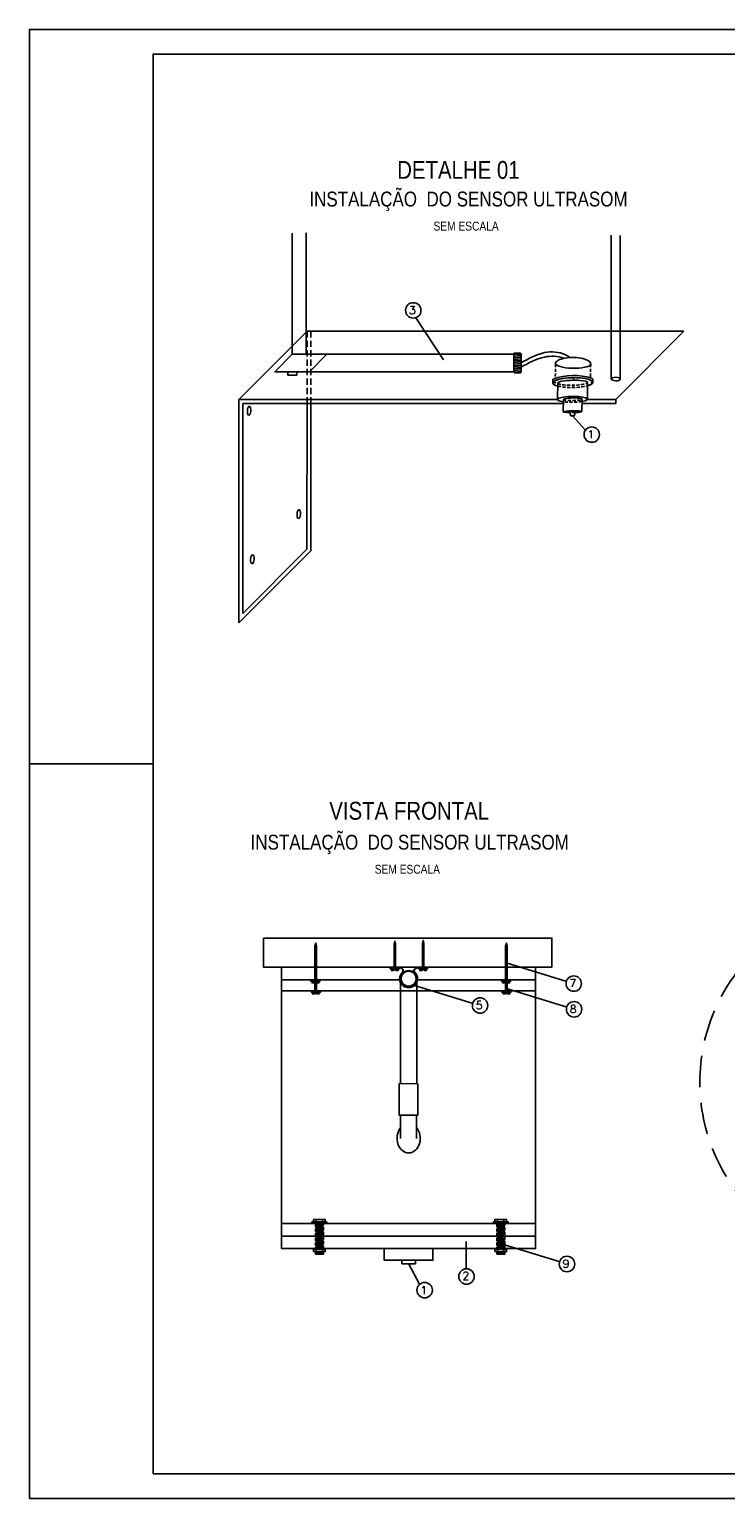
# Model space of a CAD drawing. Header units: millimetres. Extents: x 231 to 651, y 33 to 330.
# Tile 1 of 3: x 231 to 372, y 33 to 330. Entities that reach past the tile are written whole.
import ezdxf

# ---------------------------------------------------------------- set-up
doc = ezdxf.new("R2010")
doc.units = ezdxf.units.MM
for name, pattern in [('DASHED2', [9.525, 6.35, -3.175]), ('HIDDEN', [9.525, 6.35, -3.175]), ('JIS_02_1.2', [2.5, 1.25, -1.25])]:
    doc.linetypes.add(name, pattern=pattern)
for name, color, linetype in [('2', 2, 'Continuous'), ('ARQ-FORMATO', 1, 'Continuous'), ('bucha', 4, 'Continuous'), ('calha', 4, 'JIS_02_1.2'), ('DUTO', 8, 'Continuous'), ('EPTOS200', 8, 'Continuous'), ('M_EXT_02', 2, 'Continuous'), ('sensor', 3, 'Continuous'), ('TEXTO PROJ', 2, 'Continuous')]:
    doc.layers.add(name, color=color, linetype=linetype)
doc.layers.add('PADRÃO', color=7, linetype='Continuous', lineweight=9)
doc.styles.add('ARIAL', font='ARIALN.TTF')
doc.styles.add('ROMANS', font='ROMANS.SHX')
pattern_1 = [(3, (-305.76057, -163.69673), (-0.01329333, 0.25365181), [])]
pattern_2 = [(3, (-342.42526, -163.69673), (-0.01329333, 0.25365181), [])]
pattern_3 = [(45, (-382.97378, -163.69673), (-0.179605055, 0.179605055), [])]
pattern_4 = [(45, (-344.44498, -163.69673), (-0.179605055, 0.179605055), [])]

msp = doc.modelspace()

# ---------------------------------------------------------------- hatches: boundary and pattern name
h = msp.add_hatch()
h.set_pattern_fill('ANSI31', color=256, scale=0.08, style=0)
h.set_pattern_definition(pattern_3)
h.paths.add_polyline_path([(288.96, 145.11), (288.83, 145.76), (288.64, 145.15), (288.64, 140.89), (288.96, 140.89)])
h = msp.add_hatch()
h.set_pattern_fill('ANSI31', color=256, scale=0.08, style=0)
h.set_pattern_definition([(45, (-969.58612, -423.62496), (-0.179605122, 0.179605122), [])])
h.paths.add_polyline_path([(304.96, 145.51), (304.83, 146.16), (304.64, 145.55), (304.64, 141.97), (304.96, 141.97)])
h = msp.add_hatch()
h.set_pattern_fill('ANSI31', color=256, scale=0.08, style=0)
h.set_pattern_definition([(45, (-963.85603, -423.49048), (-0.179605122, 0.179605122), [])])
h.paths.add_polyline_path([(310.69, 145.65), (310.56, 146.29), (310.37, 145.68), (310.37, 142.1), (310.69, 142.1)])
h = msp.add_hatch()
h.set_pattern_fill('ANSI31', color=256, scale=0.08, style=0)
h.set_pattern_definition(pattern_4)
h.paths.add_polyline_path([(327.49, 145.11), (327.36, 145.76), (327.16, 145.15), (327.16, 140.89), (327.49, 140.89)])
h = msp.add_hatch()
h.set_pattern_fill('ANSI31', color=256, scale=0.08, style=0)
h.set_pattern_definition(pattern_3)
h.paths.add_polyline_path([(288.96, 140.89), (288.64, 140.89), (288.64, 139.86), (288.96, 139.86)])
h = msp.add_hatch()
h.set_pattern_fill('ANSI31', color=256, scale=0.08, style=0)
h.set_pattern_definition(pattern_4)
h.paths.add_polyline_path([(327.49, 140.89), (327.16, 140.89), (327.16, 139.86), (327.49, 139.86)])
at = {"linetype": 'HIDDEN', "ltscale": 0.1}
h = msp.add_hatch(dxfattribs=at)
h.set_pattern_fill('ANSI31', color=256, scale=0.08, angle=318, style=0)
h.set_pattern_definition([(3, (-342.42526, -161.19256), (-0.01329333, 0.25365181), [])])
h.paths.add_polyline_path([(290.38, 88.92), (288.78, 88.92), (288.78, 86.41), (290.38, 86.41)])
h = msp.add_hatch(dxfattribs=at)
h.set_pattern_fill('ANSI31', color=256, scale=0.08, angle=318, style=0)
h.set_pattern_definition(pattern_2)
h.paths.add_polyline_path([(290.38, 86.41), (288.78, 86.41), (288.78, 83.91), (290.38, 83.91)])
h = msp.add_hatch(dxfattribs=at)
h.set_pattern_fill('ANSI31', color=256, scale=0.08, angle=318, style=0)
h.set_pattern_definition([(3, (-305.76057, -161.19256), (-0.01329333, 0.25365181), [])])
h.paths.add_polyline_path([(327.04, 88.92), (325.45, 88.92), (325.45, 86.41), (327.04, 86.41)])
h = msp.add_hatch(dxfattribs=at)
h.set_pattern_fill('ANSI31', color=256, scale=0.08, angle=318, style=0)
h.set_pattern_definition(pattern_1)
h.paths.add_polyline_path([(327.04, 86.41), (325.45, 86.41), (325.45, 83.91), (327.04, 83.91)])
h = msp.add_hatch()
h.set_pattern_fill('ANSI31', color=256, scale=0.08, angle=318, style=0)
h.set_pattern_definition(pattern_2)
h.paths.add_polyline_path([(290.38, 83.38), (288.78, 83.38), (288.78, 82.89), (290.38, 82.89)])
h = msp.add_hatch()
h.set_pattern_fill('ANSI31', color=256, scale=0.08, angle=318, style=0)
h.set_pattern_definition(pattern_1)
h.paths.add_polyline_path([(327.05, 83.38), (325.45, 83.38), (325.45, 82.89), (327.05, 82.89)])
at = {"layer": 'DUTO'}
h = msp.add_hatch(dxfattribs=at)
h.set_pattern_fill('ANSI31', color=256, scale=0.007146, style=0)
h.set_pattern_definition([(45, (300.826727, 134.98776), (-0.0160426, 0.0160426), [])])
h.paths.add_polyline_path([(309.26, 138.55, 1), (305.93, 138.55, 1)])
h.paths.add_polyline_path([(309.11, 138.55, 1), (306.07, 138.55, 1)], flags=16)
at = {"layer": 'sensor', "linetype": 'Continuous'}
for points in [[(337.15, 259.05, 1), (337.28, 259.05, 1)], [(340.88, 259.9, 1), (341, 259.9, 1)], [(344.53, 259.08, 1), (344.66, 259.08, 1)], [(340.74, 258.21, 1), (340.87, 258.21, 1)]]:
    msp.add_hatch(color=4, dxfattribs=at).paths.add_polyline_path(points)

# ---------------------------------------------------------------- linework, layer by layer
for points in [[(278.23, 146.76), (336.56, 146.76), (336.56, 140.9), (278.23, 140.9)], [(281.91, 140.9), (333.27, 140.9), (333.27, 84), (281.91, 84)], [(303.85, 140.53), (303.85, 140.76), (305.68, 140.76), (305.68, 140.53)], [(309.58, 140.55), (309.58, 140.77), (311.41, 140.77), (311.41, 140.55)], [(287.85, 138.01), (287.85, 138.34), (289.67, 138.34), (289.67, 138.01)], [(326.38, 138.01), (326.38, 138.34), (328.2, 138.34), (328.2, 138.01)], [(289.75, 135.78), (289.75, 136.11), (287.92, 136.11), (287.92, 135.78)], [(287.92, 135.78), (287.92, 136.11), (289.75, 136.11), (289.75, 135.78)], [(328.27, 135.78), (328.27, 136.11), (326.45, 136.11), (326.45, 135.78)], [(326.45, 135.78), (326.45, 136.11), (328.27, 136.11), (328.27, 135.78)], [(291.05, 89.04), (291.05, 89.38), (288.05, 89.38), (288.05, 89.04)], [(288.05, 89.04), (288.05, 89.38), (291.05, 89.38), (291.05, 89.04)], [(288.38, 89.38), (290.72, 89.38), (290.72, 89.91), (288.38, 89.91)], [(327.72, 89.04), (327.72, 89.38), (324.72, 89.38), (324.72, 89.04)], [(324.72, 89.04), (324.72, 89.38), (327.72, 89.38), (327.72, 89.04)], [(325.04, 89.38), (327.39, 89.38), (327.39, 89.91), (325.04, 89.91)], [(288.38, 83.38), (290.72, 83.38), (290.72, 83.91), (288.38, 83.91)], [(288.78, 83.38), (290.38, 83.38), (290.38, 82.89), (288.78, 82.89)], [(302.67, 84), (312.51, 84), (312.51, 81.64), (302.67, 81.64)], [(325.04, 83.38), (327.39, 83.38), (327.39, 83.91), (325.04, 83.91)], [(325.45, 83.38), (327.05, 83.38), (327.05, 82.89), (325.45, 82.89)], [(306.23, 81.64), (308.95, 81.64), (308.95, 80.92), (306.23, 80.92)]]:
    msp.add_lwpolyline(points, close=True)
for points in [[(288.64, 138.34), (288.64, 138.34), (288.64, 145.15), (288.83, 145.76), (288.96, 145.11), (288.96, 138.32)], [(304.64, 140.9), (304.64, 140.9), (304.64, 145.55), (304.83, 146.16), (304.96, 145.51), (304.96, 140.9)], [(310.37, 140.9), (310.37, 140.9), (310.37, 145.68), (310.56, 146.29), (310.69, 145.65), (310.69, 140.88)], [(327.16, 138.34), (327.16, 138.34), (327.16, 145.15), (327.36, 145.76), (327.49, 145.11), (327.49, 138.32)], [(288.64, 140.87), (288.96, 140.87)], [(288.96, 139.86), (288.64, 139.86)], [(303.82, 140.8), (303.82, 140.88)], [(303.85, 140.65), (305.68, 140.65)], [(305.1, 140.53), (305.49, 140.23), (304.97, 140.23), (304.97, 140.39), (304.62, 140.39), (304.62, 140.23), (304.06, 140.23), (304.47, 140.53)], [(304.96, 141.97), (304.64, 141.97)], [(309.58, 140.66), (311.41, 140.66)], [(310.83, 140.55), (311.22, 140.24), (310.7, 140.24), (310.7, 140.4), (310.35, 140.4), (310.35, 140.24), (309.79, 140.24), (310.2, 140.55)], [(310.69, 142.1), (310.37, 142.1)], [(311.44, 140.79), (311.44, 140.87)], [(327.49, 139.86), (327.16, 139.86)], [(327.17, 140.87), (327.49, 140.87)], [(305.94, 138.34), (281.91, 138.34)], [(287.85, 138.19), (289.67, 138.19)], [(289.1, 138.01), (289.49, 137.7), (288.97, 137.7), (288.97, 137.86), (288.61, 137.86), (288.61, 137.7), (288.06, 137.7), (288.47, 138.01)], [(288.64, 137.69), (288.64, 136.09)], [(288.96, 136.11), (288.96, 136.11), (288.96, 137.68)], [(333.27, 138.34), (309.24, 138.34)], [(326.38, 138.19), (328.2, 138.19)], [(327.63, 138.01), (328.02, 137.7), (327.49, 137.7), (327.49, 137.86), (327.14, 137.86), (327.14, 137.7), (326.59, 137.7), (326.99, 138.01)], [(327.17, 137.69), (327.17, 136.09)], [(327.49, 136.11), (327.49, 136.11), (327.49, 137.68)], [(333.27, 136.11), (281.91, 136.11)], [(287.92, 135.96), (289.75, 135.96)], [(288.5, 135.78), (288.11, 135.47), (288.63, 135.47), (288.63, 135.63), (288.98, 135.63), (288.98, 135.47), (289.53, 135.47), (289.13, 135.78)], [(326.45, 135.96), (328.27, 135.96)], [(327.02, 135.78), (326.64, 135.47), (327.16, 135.47), (327.16, 135.63), (327.51, 135.63), (327.51, 135.47), (328.06, 135.47), (327.66, 135.78)], [(288.05, 89.23), (291.05, 89.23)], [(288.89, 89.38), (288.89, 89.91)], [(290.21, 89.38), (290.21, 89.91)], [(324.72, 89.23), (327.72, 89.23)], [(325.56, 89.38), (325.56, 89.91)], [(326.87, 89.38), (326.87, 89.91)], [(333.27, 89.04), (281.91, 89.04)], [(333.27, 86.51), (281.91, 86.51)], [(288.89, 83.38), (288.89, 83.91)], [(290.21, 83.38), (290.21, 83.91)], [(325.56, 83.38), (325.56, 83.91)], [(326.87, 83.38), (326.87, 83.91)]]:
    msp.add_lwpolyline(points)
for points in [[(311.44, 140.87), (309.52, 140.87, 0.1899), (308.82, 140.55), (308.69, 140.39, 0.411739), (308.72, 139.88, -0.472363), (308.64, 137.16, -0.132737), (307.66, 136.83, -0.156593), (306.52, 137.16, -0.472363), (306.45, 139.88, 0.196138), (306.48, 140.39), (306.34, 140.55, 0.1899), (305.65, 140.87), (303.82, 140.88)], [(311.44, 140.79), (309.52, 140.79, 0.188573), (308.88, 140.5), (308.75, 140.34, 0.424196), (308.78, 139.94, -0.471646), (308.69, 137.1, -0.133285), (307.67, 136.75, -0.157142), (306.48, 137.1, -0.471626), (306.39, 139.94, 0.284118), (306.37, 140.39), (306.22, 140.56, 0.164209), (305.65, 140.79), (303.82, 140.8)]]:
    msp.add_lwpolyline(points, format="xyb")
at = {"linetype": 'HIDDEN', "ltscale": 0.1}
for points in [[(288.78, 89.04), (288.78, 83.91), (290.38, 83.91), (290.38, 89.04), (288.78, 89.04)], [(325.45, 89.04), (325.45, 83.91), (327.04, 83.91), (327.04, 89.04), (325.45, 89.04)]]:
    msp.add_lwpolyline(points, dxfattribs=at)
msp.add_ellipse((307.59, 106.29), major_axis=(0, -2.96), ratio=0.793282, start_param=3.920658, end_param=8.696771)
at = {"color": 3, "linetype": 'Continuous'}
msp.add_open_spline([(330.19, 264.17), (330.18, 264.16), (330.16, 264.16), (330.15, 264.15)], degree=3, dxfattribs=at)
at = {"layer": '2'}
msp.add_line((230.92, 181.96), (255.92, 181.96), dxfattribs=at)
msp.add_lwpolyline([(230.92, 33.46), (230.92, 330.46), (650.92, 330.46), (650.92, 33.46)], close=True, dxfattribs=at)
at = {"layer": 'ARQ-FORMATO'}
msp.add_lwpolyline([(255.92, 38.46), (255.92, 325.46), (645.92, 325.46), (645.92, 38.46)], close=True, dxfattribs=at)
at = {"layer": 'bucha'}
msp.add_lwpolyline([(328.99, 265), (330.13, 265, -0.342243), (330.34, 264.85), (330.34, 261.22, -0.414214), (330.14, 261.02), (329.04, 261.02, -0.414214), (328.84, 261.22), (328.84, 264.85, -0.345497)], format="xyb", close=True, dxfattribs=at)
for points in [[(328.84, 264.71), (330.34, 264.82)], [(328.84, 264.39), (330.34, 264.5)], [(328.84, 264.07), (330.34, 264.18)], [(328.84, 263.75), (330.34, 263.86)], [(328.84, 263.43), (330.34, 263.54)], [(328.84, 263.11), (330.34, 263.22)], [(328.84, 262.79), (330.34, 262.9)], [(328.84, 262.47), (330.34, 262.58)], [(328.84, 262.15), (330.34, 262.26)], [(328.84, 261.83), (330.34, 261.94)], [(328.84, 261.51), (330.34, 261.62)], [(328.84, 261.19), (330.34, 261.3)]]:
    msp.add_lwpolyline(points, dxfattribs=at)
msp.add_lwpolyline([(309.43, 117.33), (309.42, 110.94), (305.68, 110.94), (305.68, 117.34)], close=True, dxfattribs=at)
at = {"layer": 'calha', "color": 7, "linetype": 'HIDDEN', "ltscale": 0.2}
for p, q in [((287.06, 269.43), (287.05, 255.65)), ((287.85, 269.43), (287.84, 255.65))]:
    msp.add_line(p, q, dxfattribs=at)
at = {"layer": 'calha', "color": 7, "linetype": 'ByBlock'}
for p, q in [((287.05, 255.65), (287.04, 225.35)), ((287.84, 255.65), (287.83, 225.03)), ((274.07, 254.86), (274.07, 212.38))]:
    msp.add_line(p, q, dxfattribs=at)
for points in [[(348.57, 259.81), (348.57, 288.84)], [(350.38, 259.73), (350.38, 288.76)], [(273.28, 255.65), (287.06, 269.43)], [(363.23, 269.43), (287.06, 269.43)], [(349.45, 255.65), (363.23, 269.43)], [(273.28, 210.48), (273.28, 255.65)], [(337.72, 255.65), (273.28, 255.65)], [(349.45, 255.65), (343.71, 255.65)], [(349.45, 255.65), (349.45, 254.86)], [(338.87, 254.86), (274.07, 254.86)], [(349.45, 254.86), (342.65, 254.86)], [(273.28, 210.48), (287.83, 225.03)], [(274.07, 212.38), (287.04, 225.35)]]:
    msp.add_lwpolyline(points, dxfattribs=at)
for centre, major_axis in [((349.47, 259.77), (-0.906, 0.038)), ((275.34, 253.35), (-0.061, -0.905)), ((285.38, 232.46), (-0.061, -0.905)), ((275.99, 223.36), (-0.061, -0.905))]:
    msp.add_ellipse(centre, major_axis=major_axis, ratio=0.391596, dxfattribs=at)
at = {"layer": 'DUTO'}
for points in [[(284.07, 264.79), (284.07, 289.27)], [(286.87, 264.83), (286.87, 289.31)], [(287.57, 264.82), (328.84, 264.8)], [(287.57, 261.23), (328.84, 261.23)], [(305.92, 138.55), (305.92, 117.34)], [(309.26, 138.55), (309.26, 117.33)], [(305.94, 110.93), (305.94, 106.28)], [(309.16, 110.94), (309.16, 106.28)]]:
    msp.add_lwpolyline(points, dxfattribs=at)
for radius in [1.66, 1.66, 1.52]:
    msp.add_circle((307.59, 138.55), radius, dxfattribs=at)
for points, knots in [([(330.34, 263.04), (331.85, 263.91), (334.6, 265.49), (338.42, 265.27), (339.95, 264.34), (340.26, 264.14)], [0, 0, 0, 0, 5.138745, 9.416402, 10.520452, 10.520452, 10.520452, 10.520452]), ([(330.34, 262.17), (331.85, 263.03), (334.49, 264.55), (337.74, 264.43), (338.95, 263.96)], [0, 0, 0, 0, 5.138745, 9.032036, 9.032036, 9.032036, 9.032036])]:
    msp.add_open_spline(points, degree=3, knots=knots, dxfattribs=at)
at = {"layer": 'EPTOS200', "linetype": 'Continuous'}
for points in [[(284.07, 264.79), (284.07, 264.79), (284.07, 264.79), (284.07, 264.79), (280.57, 261.23), (287.57, 261.23)], [(287.57, 264.82), (287.57, 264.82), (284.07, 264.82)], [(291.06, 264.8), (291.06, 264.8), (291.06, 264.8), (291.06, 264.8), (287.56, 261.23), (287.56, 261.23)]]:
    msp.add_lwpolyline(points, dxfattribs=at)
msp.add_lwpolyline([(283.16, 261.23), (284.97, 261.23), (284.97, 260.56), (283.16, 260.56)], close=True, dxfattribs=at)
at = {"layer": 'M_EXT_02', "linetype": 'HIDDEN'}
msp.add_circle((403.18, 117.64), 36.71, dxfattribs=at)
at = {"layer": 'PADRÃO', "color": 2}
msp.add_line((230.92, 181.96), (255.92, 181.96), dxfattribs=at)
at = {"layer": 'sensor', "color": 4, "linetype": 'Continuous'}
msp.add_line((340.09, 253.16), (340.35, 252.33), dxfattribs=at)
at = {"layer": 'sensor', "color": 4, "linetype": 'DASHED2', "ltscale": 0.1}
for points in [[(337.28, 262.8), (337.24, 260.02)], [(344.4, 262.79), (344.36, 260.01)]]:
    msp.add_lwpolyline(points, dxfattribs=at)
at = {"layer": 'sensor', "color": 4, "linetype": 'Continuous'}
for points in [[(336.76, 258.99), (336.77, 259.66)], [(337.77, 258.99), (337.71, 255.62)], [(343.78, 259.08), (343.72, 255.71)], [(344.8, 259.1), (344.82, 259.7)], [(338.84, 253.14), (338.88, 255.66)], [(342.67, 255.71), (342.62, 253.2)], [(341.31, 253.2), (341.04, 252.32), (340.35, 252.33)]]:
    msp.add_lwpolyline(points, dxfattribs=at)
for points in [[(336.82, 259.75, 0.273217), (336.77, 259.65, 1.837916)], [(344.82, 259.7, 0.233398), (344.6, 259.94, 2.190563)], [(341.31, 253.2, 0.07686), (340.09, 253.16, -6.123812)]]:
    msp.add_lwpolyline(points, format="xyb", dxfattribs=at)
at = {"layer": 'sensor', "color": 4, "linetype": 'DASHED2', "ltscale": 0.1}
msp.add_lwpolyline([(343.77, 258.4, -0.102177), (337.76, 258.33, -58.206135)], format="xyb", dxfattribs=at)
at = {"layer": 'sensor', "color": 4, "linetype": 'Continuous'}
for centre in [(337.21, 259.05), (340.94, 259.9), (344.6, 259.08), (340.81, 258.21)]:
    msp.add_circle(centre, 0.0624, dxfattribs=at)
msp.add_arc((340.99, 248.61), 11.89, 72.3176, 110.5159, dxfattribs=at)
at = {"layer": 'sensor', "color": 4, "linetype": 'Continuous', "extrusion": (0, 0, -1)}
for centre, major_axis, ratio, start_param, end_param in [((340.83, 262.85), (-3.56, 0.06), 0.248995, 3.222713, 6.283143), ((340.83, 262.85), (-3.57, 0.01), 0.365182, 0.036838, 3.233673), ((340.78, 259.04), (-4.02, -0.06), 0.252074, -0.717493, 3.878583), ((340.78, 259.04), (-4.02, -0.06), 0.252074, -0.717493, 3.769912), ((340.72, 255.67), (-3, -0.04), 0.196397, -0.906346, 4.012987), ((340.73, 253.17), (-1.89, -0.03), 0.095724, -1.258186, 4.447832)]:
    msp.add_ellipse(centre, major_axis=major_axis, ratio=ratio, start_param=start_param, end_param=end_param, dxfattribs=at)
at = {"layer": 'sensor', "color": 4, "linetype": 'Continuous'}
for centre, major_axis, ratio, start_param, end_param in [((340.77, 259.02), (-3.01, -0.06), 0.168762, 3.132757, 6.363155), ((340.77, 255.68), (-1.89, -0.03), 0.143691, 3.129242, 6.282783)]:
    msp.add_ellipse(centre, major_axis=major_axis, ratio=ratio, start_param=start_param, end_param=end_param, dxfattribs=at)
at = {"layer": 'sensor', "color": 4, "linetype": 'DASHED2', "ltscale": 0.1}
for centre, major_axis, ratio, start_param, end_param in [((340.77, 259.02), (-3.01, -0.06), 0.168762, 0.07997, 3.12875), ((340.77, 255.68), (-1.89, -0.03), 0.143691, -0.000206, 3.129242)]:
    msp.add_ellipse(centre, major_axis=major_axis, ratio=ratio, start_param=start_param, end_param=end_param, dxfattribs=at)
at = {"layer": 'sensor', "color": 4, "linetype": 'DASHED2', "ltscale": 0.1, "extrusion": (0, 0, -1)}
for centre, major_axis, ratio, start_param, end_param in [((340.72, 255.67), (-3, -0.04), 0.196397, 4.028508, 5.343816), ((340.73, 253.17), (-1.89, -0.03), 0.095724, 4.44395, 5.024999)]:
    msp.add_ellipse(centre, major_axis=major_axis, ratio=ratio, start_param=start_param, end_param=end_param, dxfattribs=at)
at = {"layer": 'TEXTO PROJ', "color": 2}
for p, q in [((314.62, 263.63), (309.03, 272.18)), ((343.34, 249.44), (340.7, 252.32)), ((327.49, 141.72), (339.56, 138)), ((308.56, 137.28), (320.63, 133.56)), ((327.56, 136.52), (339.63, 132.81)), ((319.23, 85.46), (319.2, 79.9)), ((326.12, 85.03), (338.2, 81.31))]:
    msp.add_line(p, q, dxfattribs=at)
msp.add_lwpolyline([(309.82, 76.78), (307.57, 80.97)], dxfattribs=at)
for centre in [(308.53, 273.65), (344.61, 248.54), (340.97, 137.57), (322.04, 133.13), (341.04, 132.37), (339.6, 80.88), (319.3, 78.35), (310.83, 75.59)]:
    msp.add_circle(centre, 1.56, dxfattribs=at)

# ---------------------------------------------------------------- texts
for s, height, style, p in [('DETALHE 01', 3.6, 'ARIAL', (305.28, 300.25)), ('INSTALAÇÃO  DO SENSOR ULTRASOM', 3, 'ARIAL', (287.52, 294.66)), ('SEM ESCALA', 1.8, 'ARIAL', (312.62, 289.79)), ('3', 1.6, 'ROMANS', (307.65, 272.91)), ('1', 1.6, 'ROMANS', (343.74, 247.8)), ('VISTA FRONTAL', 3.6, 'ARIAL', (291.55, 170.7)), ('INSTALAÇÃO  DO SENSOR ULTRASOM', 3, 'ARIAL', (275.64, 164.65)), ('SEM ESCALA', 1.8, 'ARIAL', (300.74, 159.78)), ('7', 1.6, 'ROMANS', (340.09, 136.83)), ('5', 1.6, 'ROMANS', (321.16, 132.39)), ('8', 1.6, 'ROMANS', (340.16, 131.63)), ('9', 1.6, 'ROMANS', (338.72, 80.14)), ('2', 1.6, 'ROMANS', (318.46, 77.71)), ('1', 1.6, 'ROMANS', (310.01, 74.79))]:
    msp.add_text(s, height=height, dxfattribs=dict(at, style=style)).set_placement(p)

doc.saveas('drawing.dxf')
